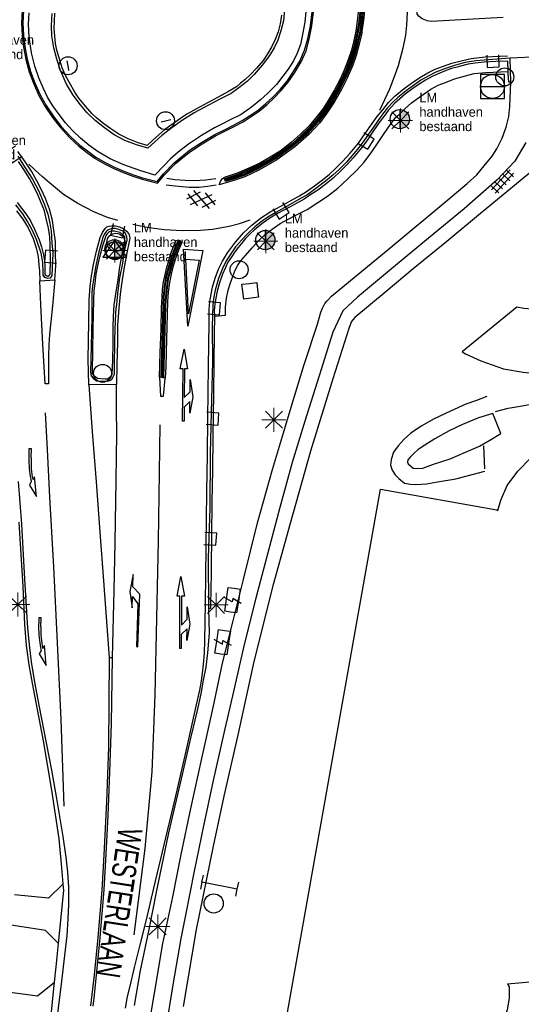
# Model space of a CAD drawing. Header units: metres. Extents: x 119757 to 244046, y 404148 to 811635.
# Tile 43 of 60: x 122487 to 122539, y 404469 to 404572. Entities that reach past the tile are written whole.
import ezdxf
from ezdxf.enums import TextEntityAlignment as Align

# ---------------------------------------------------------------- set-up
doc = ezdxf.new("R2010")
doc.units = ezdxf.units.M
doc.layers.get('0').update_dxf_attribs({"linetype": 'CONTINUOUS'})
doc.layers.add('# Ov Bestaande Symboliek', color=3, linetype='CONTINUOUS', lineweight=25)
doc.layers.add('# Ov Nieuwe Symboliek', color=1, linetype='CONTINUOUS', lineweight=30)
for name, color, linetype in [('4406', 7, 'CONTINUOUS'), ('4411', 7, 'CONTINUOUS'), ('4503', 1, 'CONTINUOUS'), ('B-AF-MUUR-GD', 232, 'CONTINUOUS'), ('B-AF-SCHRIK-GD', 153, 'Hekwerk'), ('B-BB-BORD-GD', 8, 'CONTINUOUS'), ('B-BW-INFO-GD', 8, 'CONTINUOUS'), ('B-BW-WEGW-GD', 8, 'CONTINUOUS'), ('B-GB-BOUW-GD', 242, 'CONTINUOUS'), ('B-KL-ELEC-GD', 8, 'CONTINUOUS'), ('B-KL-OVER-GD', 8, 'CONTINUOUS'), ('B-MK-BLOKLG-GD', 121, 'CONTINUOUS'), ('B-MK-DRIEH-GD', 121, 'CONTINUOUS'), ('B-MK-PIJL-GD', 121, 'CONTINUOUS'), ('B-MK-STRP-GD', 121, 'CONTINUOUS'), ('B-MK-VLAK-GD', 121, 'CONTINUOUS'), ('B-OV-PAAL-GD', 63, 'CONTINUOUS'), ('B-VH-BNDH-GD', 13, 'CONTINUOUS'), ('B-VH-FPAD-GD', 13, 'CONTINUOUS'), ('B-VH-HFDR-GD', 13, 'CONTINUOUS'), ('B-VH-OVRG-GD', 13, 'CONTINUOUS'), ('B-VH-WEGN-GD', 13, 'CONTINUOUS'), ('B-WT-KOLK-GD', 213, 'CONTINUOUS'), ('L-AR-SYMB-GD', 8, 'CONTINUOUS'), ('RBO-XX-VRI-PROV', 20, 'CONTINUOUS')]:
    doc.layers.add(name, color=color, linetype=linetype)
doc.styles.add('Lighting Proforma', font='txt', dxfattribs={"height": 1.25})
doc.linetypes.add('Hekwerk', pattern='A,4,-1,[1,dgnlstyle.shx,S=0.004,R=0,X=0,Y=0],-1', length=6)

# ---------------------------------------------------------------- blocks, each defined once
blk = doc.blocks.new('3602')
at = {"flags": 128}
blk.add_lwpolyline([(-0.31, 0.001), (-0.31, 0.311), (0, 0.311), (0.31, 0.311), (0.31, 0.001), (0.31, -0.309), (0, -0.309), (-0.31, -0.309)], close=True, dxfattribs=at)
blk = doc.blocks.new('2701')
at = {"lineweight": 0}
for q in [(0.001, 0.497), (-0.353, 0.351), (0.355, 0.351), (-0.499, -0.003), (-0.352, -0.356), (0.501, -0.003), (0.001, -0.503), (0.355, -0.356)]:
    blk.add_line((0.001, -0.003), q, dxfattribs=at)
blk = doc.blocks.new('3604')
at = {"flags": 128}
blk.add_lwpolyline([(-0.25, 0.25), (-0.25, -0.25), (0.25, -0.25), (0.25, 0.25)], dxfattribs=at)
blk = doc.blocks.new('2401')
blk.add_circle((0.001, -0.001), 0.375)
blk = doc.blocks.new('3402', base_point=(119758.533414, 404407.573336))
blk.add_polyline3d([(119758.033414, 404407.573336, 0), (119758.033414, 404407.823336, 0), (119758.533414, 404407.823336, 0), (119759.033414, 404407.823336, 0), (119759.033414, 404407.573336, 0), (119759.033414, 404407.323336, 0), (119758.533414, 404407.323336, 0), (119758.033414, 404407.323336, 0)], close=True)
blk.add_polyline3d([(119758.458414, 404407.198336, 0), (119758.608414, 404407.573336, 0), (119758.458414, 404407.573336, 0), (119758.608414, 404407.948336, 0)])
blk = doc.blocks.new('1222')
at = {"flags": 128}
blk.add_lwpolyline([(2.45, -0.08), (3.05, -0.67), (4.35, -0.67), (2.55, -0.97), (0.85, -0.67), (2.05, -0.67), (1.45, -0.08), (0, -0.08), (0, 0), (0, 0.08), (5.45, 0.08), (5.45, 0.38), (7.5, 0), (5.45, -0.38), (5.45, -0.08)], close=True, dxfattribs=at)
blk = doc.blocks.new('1221')
at = {"flags": 128}
blk.add_lwpolyline([(0, 0), (0, -0.07), (5.45, -0.07), (6.2, 0.68), (7.5, 0.68), (5.7, 0.98), (4, 0.68), (5.2, 0.68), (4.45, 0.08), (0, 0.08)], close=True, dxfattribs=at)
blk = doc.blocks.new('1237')
at = {"flags": 128}
blk.add_lwpolyline([(7.98, 1.01), (7.97, -0.99), (0, 0)], close=True, dxfattribs=at)
blk.add_lwpolyline([(6.96, 0.71), (6.96, -0.71), (1.31, 0.01), (6.95, 0.71)], dxfattribs=at)
blk = doc.blocks.new('3701')
blk.add_circle((0, 0), 0.4)
blk = doc.blocks.new('2303')
for p, q in [((0.751, -0.001), (0.751, 0.299)), ((-0.749, -0.001), (0.751, -0.001)), ((0.751, -0.001), (0.751, -0.301))]:
    blk.add_line(p, q)
at = {"flags": 128}
blk.add_lwpolyline([(-0.749, 0.299), (-0.749, -0.001), (-0.749, -0.301)], dxfattribs=at)
blk = doc.blocks.new('2301')
at = {"flags": 128}
blk.add_lwpolyline([(-0.502, -0.271), (0.498, -0.271), (-0.002, 0.429), (-0.502, -0.271)], dxfattribs=at)
blk = doc.blocks.new('1227', base_point=(119758.533414, 404407.573336))
for points in [[(119759.495729, 404407.561367, 0), (119758.554763, 404407.717823, 0), (119758.516174, 404407.456657, 0), (119759.731195, 404407.276403, 0)], [(119763.533414, 404407.573336, 0), (119761.470975, 404407.659012, 0), (119761.746093, 404407.434731, 0)], [(119761.935907, 404407.247811, 0), (119762.26348, 404407.009415, 0), (119763.533414, 404407.573336, 0)]]:
    blk.add_polyline3d(points)
for centre, radius, start, end in [((119761.099999, 404416.011553), 8.601124, 259.250315, 274.307964), ((119761.000689, 404420.150004), 12.936043, 264.36815, 274.145845)]:
    blk.add_arc(centre, radius, start, end)
blk = doc.blocks.new('OV2-4406', base_point=(119758.78532, 404407.573336))
at = {"layer": '4406'}
for points in [[(119758.78532, 404407.69279, 0), (119758.904774, 404407.69279, 0)], [(119758.81532, 404407.423336, 0), (119758.815183, 404407.722654, 0)], [(119758.87491, 404407.722654, 0), (119758.87532, 404407.423336, 0)], [(119758.78532, 404407.633063, 0), (119758.904774, 404407.633063, 0)], [(119758.78532, 404407.573336, 0), (119758.904774, 404407.573336, 0)], [(119758.78532, 404407.513609, 0), (119758.904774, 404407.513609, 0)], [(119758.78532, 404407.453882, 0), (119758.904774, 404407.453882, 0)]]:
    blk.add_polyline3d(points, dxfattribs=at)
blk = doc.blocks.new('3403', base_point=(120144.205475, 404530.976))
blk.add_polyline3d([(120143.705475, 404530.476239, 0), (120144.705475, 404530.476, 0), (120144.705475, 404531.476, 0), (120143.705475, 404531.476, 0)], close=True)
blk.add_polyline3d([(120143.705475, 404530.976, 0), (120144.705475, 404530.976, 0)])
blk.add_circle((120144.205475, 404530.976), 0.5)
blk = doc.blocks.new('GV6', base_point=(119758.78532, 404407.573336))
at = {"layer": '4411'}
for points in [[(119758.78532, 404407.542086, 0), (119758.94157, 404407.667086, 0)], [(119758.78532, 404407.604586, 0), (119758.94157, 404407.479586, 0)], [(119758.84782, 404407.479586, 0), (119759.09782, 404407.667086, 0)], [(119758.84782, 404407.667086, 0), (119759.09782, 404407.479586, 0)], [(119759.00407, 404407.667086, 0), (119759.16032, 404407.542086, 0)], [(119759.00407, 404407.479586, 0), (119759.16032, 404407.604586, 0)]]:
    blk.add_polyline3d(points, dxfattribs=at)
blk = doc.blocks.new('Mast 6.0 mtr.')
at = {"layer": '# Ov Nieuwe Symboliek'}
blk.add_hatch(color=1, dxfattribs=at).paths.add_polyline_path([(1, 0, 0.414214), (0, 1), (0, -1, 0.414214)])
at = {"layer": '# Ov Nieuwe Symboliek', "color": 1}
blk.add_line((0, 1), (0, -1), dxfattribs=at)
blk.add_circle((0, 0), 1, dxfattribs=at)
at = {"layer": '# Ov Bestaande Symboliek', "color": 5, "style": 'Lighting Proforma'}
for p in [(2.02, 2.25), (2.02, 0.75), (2.02, -0.75), (2.02, -2.25)]:
    blk.add_attdef('TEXT', text='', height=1, dxfattribs=at).set_placement(p, align=Align.MIDDLE_LEFT)

msp = doc.modelspace()

# ---------------------------------------------------------------- linework, layer by layer
at = {"layer": 'B-AF-MUUR-GD'}
msp.add_lwpolyline([(122535.42, 404532.61), (122534.33, 404532.2), (122533.22, 404531.8), (122531.62, 404531.08), (122529.95, 404530.29), (122528.58, 404529.52), (122527.51, 404528.79), (122526.81, 404528.17), (122526.18, 404527.49), (122525.71, 404526.82), (122525.46, 404526.06), (122525.38, 404525.47), (122525.55, 404524.93), (122525.87, 404524.46), (122526.24, 404524.07), (122526.84, 404523.6), (122527.47, 404523.49), (122528.04, 404523.47), (122529.15, 404523.54), (122530.28, 404523.75), (122532.2, 404524.03), (122535.22, 404524.85)], dxfattribs=at)
at = {"layer": 'B-AF-SCHRIK-GD'}
for points in [[(122491.91, 404566.53), (122491.83, 404567.01), (122491.75, 404567.53)], [(122501.52, 404561.19), (122501.97, 404561.29), (122502.52, 404561.42)]]:
    msp.add_lwpolyline(points, dxfattribs=at)
at = {"layer": 'B-GB-BOUW-GD'}
for points in [[(122536.3, 404531.05), (122537.63, 404531.38), (122539.09, 404531.64), (122540.96, 404531.97), (122542.44, 404532.09), (122543.84, 404532.19), (122545.09, 404532.07), (122545.13, 404532.05)], [(122535.06, 404527.47), (122535.16, 404525.08)], [(122544.18, 404472.06), (122537.57, 404471.47), (122537.73, 404471.2), (122537.73, 404470.04), (122537.53, 404468.8), (122537.08, 404467.37), (122536.5, 404466.19), (122535.69, 404464.95), (122534.64, 404463.76), (122533.51, 404462.8), (122532.26, 404462.17), (122531.14, 404461.73), (122529.63, 404461.35), (122528.54, 404461.28), (122527.18, 404461.45), (122513.82, 404463.86), (122524.35, 404522.98), (122536.47, 404520.81), (122536.57, 404520.74), (122536.86, 404521.84), (122537.53, 404523.35), (122538.65, 404524.84), (122540.01, 404526.24)]]:
    msp.add_lwpolyline(points, dxfattribs=at)
msp.add_lwpolyline([(122536.03, 404530.85), (122534.54, 404530.39), (122532.89, 404529.7), (122531.5, 404529.03), (122529.99, 404528.22), (122528.96, 404527.56), (122528.26, 404527.1), (122527.8, 404526.67), (122527.44, 404526.3), (122527.19, 404526.01), (122527.15, 404525.78), (122527.24, 404525.6), (122527.49, 404525.36), (122527.74, 404525.15), (122528.11, 404525.11), (122528.77, 404525.16), (122529.86, 404525.56), (122531.59, 404526.12), (122533.21, 404526.83), (122534.65, 404527.43), (122535.72, 404528.07), (122536.88, 404528.75)], close=True, dxfattribs=at)
at = {"layer": 'B-MK-BLOKLG-GD'}
for points in [[(122539.47, 404559.03), (122538.33, 404557.1), (122536.5, 404555.16), (122533.07, 404552.13), (122529.36, 404549.08), (122525.7, 404546.06), (122521.95, 404542.95), (122520.42, 404541.53), (122519.39, 404539.3), (122517.95, 404534.75), (122516.48, 404530.06), (122515.15, 404525.73), (122513.86, 404521.08), (122512.62, 404516.36), (122511.38, 404511.63), (122510.17, 404506.83), (122509.14, 404502.38), (122508.05, 404497.58), (122506.95, 404492.67), (122505.93, 404487.96), (122504.96, 404483.22), (122504.05, 404478.67), (122503.57, 404476.22), (122502.74, 404471.42), (122501.99, 404466.89)], [(122491.41, 404489.99), (122491.1, 404499.02), (122490.73, 404506.99), (122490.35, 404514.9), (122489.93, 404522.13), (122489.68, 404527.1), (122489.48, 404530.92)], [(122498.71, 404476.63), (122499.85, 404485.59), (122500.57, 404493.57), (122500.91, 404501.56), (122501.08, 404509.59), (122501.23, 404517.59), (122501.34, 404524.66), (122501.42, 404529.66)]]:
    msp.add_lwpolyline(points, dxfattribs=at)
at = {"layer": 'B-MK-DRIEH-GD'}
msp.add_lwpolyline([(122498.56, 404550.52), (122500.02, 404550.22), (122501.82, 404549.97), (122503.69, 404549.87), (122505.63, 404549.92), (122506.88, 404550.02), (122508.59, 404550.31), (122509.66, 404550.61), (122510.79, 404550.99)], dxfattribs=at)
at = {"layer": 'B-MK-STRP-GD'}
for points in [[(122537.12, 404572.02), (122529.62, 404571.63), (122529.21, 404571.69), (122528.7, 404571.88), (122528.36, 404572.15), (122528.15, 404572.39), (122528.1, 404573.78), (122528.17, 404574.18), (122528.39, 404574.57), (122528.57, 404574.79), (122528.74, 404574.93), (122529.05, 404575.05), (122532.3, 404575.28), (122537, 404575.52)], [(122522.01, 404574.52), (122522.04, 404573.65), (122522.03, 404572.58), (122521.93, 404571.64), (122521.79, 404570.61), (122521.58, 404569.65), (122521.32, 404568.64), (122520.98, 404567.63), (122520.56, 404566.54), (122520.15, 404565.63), (122519.56, 404564.52), (122519.01, 404563.57), (122518.4, 404562.61), (122517.77, 404561.78), (122516.93, 404560.76), (122516.03, 404559.9), (122515.09, 404559.05), (122514, 404558.21), (122512.85, 404557.51), (122511.85, 404556.93), (122510.66, 404556.37), (122509.43, 404555.85), (122508.08, 404555.39)], [(122522.67, 404574.56), (122522.71, 404573.29), (122522.63, 404571.98), (122522.42, 404570.57), (122522.39, 404570.39), (122522.17, 404569.41), (122521.82, 404568.09), (122521.46, 404567.08), (122520.87, 404565.72), (122520.29, 404564.55), (122519.6, 404563.34), (122518.78, 404562.09), (122518.02, 404561.07), (122516.88, 404559.85), (122515.43, 404558.58), (122513.57, 404557.24), (122511.67, 404556.16), (122510.22, 404555.47), (122509.18, 404555.1), (122508.26, 404554.83)], [(122487.04, 404572.83), (122486.98, 404571.43), (122487.04, 404570.15), (122487.18, 404568.98), (122487.42, 404567.66), (122487.78, 404566.38), (122488.24, 404565.2), (122488.79, 404563.92), (122489.43, 404562.8), (122490.21, 404561.63), (122491, 404560.61), (122491.99, 404559.55), (122492.97, 404558.64), (122493.75, 404558.04), (122494.64, 404557.38), (122495.7, 404556.76), (122496.6, 404556.31), (122497.58, 404555.9), (122498.59, 404555.52), (122499.54, 404555.23), (122501.15, 404554.81), (122501.87, 404555.66), (122502.98, 404556.8), (122503.95, 404557.61), (122504.56, 404558.11), (122505.8, 404558.89), (122507.19, 404559.72), (122508.23, 404560.24), (122509.11, 404560.69), (122510.04, 404561.18), (122510.78, 404561.67), (122511.74, 404562.32), (122512.53, 404562.96), (122513.23, 404563.63), (122514.02, 404564.43), (122514.75, 404565.31), (122515.44, 404566.32), (122516.08, 404567.43), (122516.6, 404568.57), (122516.94, 404569.77), (122517.21, 404571.15), (122517.39, 404572.62)], [(122527.16, 404573.28), (122527.06, 404571.22), (122526.94, 404570.21), (122526.66, 404568.83), (122526.2, 404567.02), (122525.88, 404566.13), (122525.27, 404564.59), (122524.25, 404562.37)], [(122497.81, 404469), (122498.03, 404470.21), (122498.28, 404471.29), (122498.76, 404473.21), (122499.3, 404475.43), (122499.95, 404478.04), (122500.77, 404481.48), (122501.84, 404485.99), (122503, 404490.89), (122504.12, 404495.71), (122505.18, 404500.39), (122505.54, 404502.07), (122505.71, 404503.05), (122505.83, 404503.84), (122505.93, 404504.73), (122506.03, 404505.9), (122506.07, 404507.24), (122506.13, 404511.07), (122506.22, 404516.9), (122506.28, 404522.73), (122506.34, 404526.59), (122506.38, 404530.32), (122506.45, 404535.73), (122506.5, 404540.28), (122506.53, 404541.67), (122506.6, 404542.49), (122506.71, 404543.25), (122506.87, 404543.99), (122507.13, 404544.93), (122507.49, 404545.87), (122507.9, 404546.68), (122508.43, 404547.55), (122509.25, 404548.65), (122510.09, 404549.62), (122510.95, 404550.42), (122511.87, 404551.16), (122512.95, 404551.85), (122513.97, 404552.4), (122514.84, 404552.9), (122515.91, 404553.48), (122516.64, 404553.94), (122517.48, 404554.53), (122518.32, 404555.16), (122519.03, 404555.75), (122519.64, 404556.3), (122520.4, 404557.05), (122521.19, 404557.91), (122522.06, 404558.97), (122522.76, 404559.95), (122523.49, 404561.01), (122524, 404561.72), (122524.59, 404562.44), (122525.18, 404563.19), (122525.86, 404563.88), (122526.82, 404564.64), (122527.8, 404565.36), (122528.6, 404565.89), (122529.26, 404566.26), (122530.05, 404566.65), (122530.8, 404566.94), (122531.78, 404567.29), (122532.75, 404567.53), (122533.78, 404567.76), (122535.25, 404567.93), (122537.56, 404568.06)], [(122490.46, 404544.73), (122490.55, 404546.21), (122490.53, 404547.63), (122490.51, 404548.74), (122490.36, 404549.92), (122490.2, 404550.9), (122489.9, 404552.09), (122489.49, 404553.19), (122489.07, 404554.12), (122488.57, 404555.05), (122488.01, 404556.05), (122487.39, 404556.99), (122486.62, 404558.08)], [(122497.02, 404550.91), (122495.95, 404551.24), (122494.51, 404551.82), (122492.86, 404552.69), (122491.34, 404553.62), (122489.89, 404554.83), (122489.18, 404555.46), (122488.38, 404556.2), (122487.74, 404556.76)], [(122507.2, 404555.24), (122506.16, 404555.11), (122505, 404555.05), (122504.01, 404555.07), (122502.96, 404555.15), (122502.12, 404555.29)], [(122502.04, 404554.63), (122502.98, 404554.52), (122504.42, 404554.39), (122505.48, 404554.4), (122506.34, 404554.48), (122507.26, 404554.61)], [(122486.48, 404551.91), (122487.13, 404551.07), (122487.67, 404550.14), (122488.19, 404549.03), (122488.51, 404548.08), (122488.71, 404547.16), (122488.8, 404546.28), (122488.87, 404545.67), (122488.9, 404544.63)], [(122493.98, 404533.81), (122493.92, 404536.49), (122493.99, 404540.33), (122494.03, 404542.68), (122494.14, 404544.04), (122494.24, 404544.96), (122494.48, 404546.34), (122494.79, 404547.71), (122495.18, 404549.15), (122495.43, 404549.67), (122495.7, 404550.08), (122495.85, 404550.24), (122496.12, 404550.33), (122496.4, 404550.37), (122496.78, 404550.36), (122497.2, 404550.26), (122497.57, 404550.09), (122497.91, 404549.8), (122498.14, 404549.53), (122498.21, 404549.28), (122498.25, 404549.07), (122498.18, 404548.74), (122497.94, 404547.55), (122497.63, 404545.87), (122497.38, 404544.28), (122497.27, 404543.27), (122497.11, 404541.79), (122496.99, 404540.04), (122496.97, 404538.24), (122496.92, 404535.98), (122496.88, 404533.85)], [(122501.36, 404534.61), (122501.41, 404537.18), (122501.51, 404539.61), (122501.55, 404541.87), (122501.61, 404542.96), (122501.66, 404543.75), (122501.78, 404544.52), (122501.91, 404545.14), (122502.08, 404545.93), (122502.31, 404546.75), (122502.51, 404547.39), (122502.74, 404548.03), (122503.12, 404548.9)], [(122503.71, 404548.71), (122503.31, 404547.84), (122503, 404546.98), (122502.72, 404546.07), (122502.55, 404545.35), (122502.38, 404544.48), (122502.24, 404543.45), (122502.17, 404542.49), (122502.13, 404541.19), (122502.11, 404539.86), (122502.05, 404537.27), (122502.01, 404535.71), (122501.95, 404534.53)], [(122491.91, 404481.56), (122491.82, 404483.13), (122491.64, 404484.71), (122491.33, 404486.83), (122490.68, 404490.78), (122490.15, 404493.75), (122489.32, 404497.99), (122488.86, 404500.32), (122488.38, 404502.89), (122488.03, 404505.01), (122487.84, 404506.45), (122487.64, 404508.5), (122487.55, 404510.21), (122487.34, 404513.6), (122487.01, 404519.33), (122486.68, 404523.77)], [(122496.11, 404505.47), (122496.04, 404496.15), (122495.83, 404490.44), (122495.57, 404484.94), (122495.35, 404481.25)], [(122495.58, 404481.32), (122495.8, 404484.99), (122496.01, 404489.04), (122496.18, 404493.55), (122496.35, 404498.56), (122496.47, 404505.46)], [(122481.86, 404408.36), (122483.37, 404418.16), (122485.68, 404433.19), (122487.5, 404445.21), (122489.27, 404457.23), (122490.31, 404464.78), (122491.18, 404471.8), (122491.74, 404476.54), (122491.85, 404478.28), (122491.92, 404479.72), (122491.91, 404481.56)], [(122495.35, 404481.25), (122494.93, 404476.32)], [(122495.18, 404476.29), (122495.58, 404481.32)], [(122494.93, 404476.32), (122494.55, 404472.46), (122494.16, 404469.23)], [(122494.45, 404469.2), (122494.58, 404470.34), (122495.18, 404476.29)]]:
    msp.add_lwpolyline(points, dxfattribs=at)
at = {"layer": 'B-MK-VLAK-GD'}
msp.add_lwpolyline([(122508.26, 404554.83), (122507.56, 404554.61), (122507.71, 404554.96), (122507.9, 404555.29), (122508.08, 404555.39)], dxfattribs=at)
for points in [[(122490.46, 404544.73), (122490.21, 404542.05), (122490.03, 404540.39), (122489.89, 404539.11), (122489.82, 404537.99), (122489.79, 404536.86), (122489.78, 404535.49), (122489.78, 404533.93), (122489.45, 404533.92), (122489.2, 404538.04), (122489, 404542.13), (122488.9, 404544.63)], [(122496.88, 404533.85), (122493.98, 404533.81), (122494.33, 404528.95), (122494.74, 404523.73), (122495.13, 404518.49), (122495.52, 404513.43), (122495.8, 404509.64), (122496.11, 404505.47), (122496.47, 404505.46), (122496.63, 404512.46), (122496.72, 404517.44), (122496.84, 404523.92), (122496.91, 404528.76), (122496.89, 404531.25)], [(122501.95, 404534.53), (122501.36, 404534.61), (122501.45, 404532.64), (122501.78, 404532.64)]]:
    msp.add_lwpolyline(points, close=True, dxfattribs=at)
at = {"layer": 'B-VH-BNDH-GD'}
for points in [[(122522.27, 404574.5), (122522.29, 404573.65), (122522.28, 404572.57), (122522.18, 404571.61), (122522.03, 404570.56), (122521.82, 404569.59), (122521.56, 404568.57), (122521.21, 404567.55), (122520.79, 404566.44), (122520.37, 404565.52), (122519.77, 404564.4), (122519.22, 404563.44), (122518.61, 404562.46), (122517.96, 404561.62), (122517.12, 404560.59), (122516.2, 404559.71), (122515.25, 404558.86), (122514.14, 404558), (122512.98, 404557.29), (122511.97, 404556.71), (122510.77, 404556.14), (122509.52, 404555.61), (122508.18, 404555.17)], [(122522.42, 404574.51), (122522.46, 404573.29), (122522.38, 404572.01), (122522.18, 404570.61), (122522.15, 404570.44), (122521.93, 404569.47), (122521.58, 404568.17), (122521.23, 404567.18), (122520.64, 404565.83), (122520.07, 404564.67), (122519.39, 404563.47), (122518.57, 404562.23), (122517.83, 404561.23), (122516.71, 404560.03), (122515.27, 404558.77), (122513.44, 404557.45), (122511.56, 404556.38), (122510.12, 404555.71), (122509.11, 404555.34), (122508.21, 404555.08)], [(122516.58, 404572.66), (122516.48, 404571.55), (122516.23, 404570.25), (122516.02, 404569.24), (122515.67, 404568.32), (122515.28, 404567.52), (122514.73, 404566.66), (122514.18, 404565.92), (122513.51, 404565.06), (122512.62, 404564.17), (122511.87, 404563.46), (122510.91, 404562.7), (122509.84, 404561.95), (122508.56, 404561.32), (122507.82, 404560.92), (122507.06, 404560.54), (122505.72, 404559.74), (122504.35, 404558.84), (122503.28, 404558.03), (122502.45, 404557.28), (122501.82, 404556.62), (122500.86, 404555.62), (122499.3, 404556.12), (122497.63, 404556.69), (122496.21, 404557.33), (122494.95, 404558.06), (122494.01, 404558.74), (122493.12, 404559.48), (122492.29, 404560.29), (122491.56, 404561.09), (122490.89, 404561.94), (122490.26, 404562.83), (122489.7, 404563.75), (122489.23, 404564.71), (122488.78, 404565.77), (122488.36, 404566.98), (122488.02, 404568.34), (122487.8, 404569.97), (122487.73, 404571.34), (122487.8, 404572.5)], [(122514.06, 404572.26), (122513.9, 404571.37), (122513.7, 404570.55), (122513.38, 404569.74), (122513.04, 404569.01), (122512.58, 404568.24), (122512.12, 404567.55), (122511.45, 404566.77), (122510.87, 404566.15), (122510.23, 404565.54), (122509.79, 404565.19), (122509.37, 404564.83), (122508.52, 404564.32), (122507.47, 404563.75), (122506.33, 404563.14), (122505.2, 404562.52), (122504.2, 404561.96), (122503.52, 404561.51), (122502.58, 404560.87), (122501.9, 404560.37), (122501.29, 404559.84), (122500.7, 404559.32), (122500.07, 404558.72), (122499.14, 404559), (122498.07, 404559.41), (122497.1, 404559.91), (122496.27, 404560.44), (122495.55, 404560.96), (122494.78, 404561.58), (122494.34, 404562.02), (122493.65, 404562.8), (122492.97, 404563.63), (122492.54, 404564.28), (122491.94, 404565.29), (122491.54, 404566.06), (122491.23, 404566.8), (122490.89, 404567.82), (122490.67, 404568.65), (122490.54, 404569.34), (122490.45, 404570.08), (122490.4, 404570.87), (122490.41, 404571.64), (122490.46, 404572.48)], [(122537.92, 404565.32), (122537.72, 404565.3), (122537.65, 404566.22), (122537.64, 404566.42), (122537.6, 404567.5), (122536.34, 404567.47), (122535.13, 404567.39), (122534.2, 404567.29), (122533.47, 404567.17), (122532.52, 404566.93), (122532.45, 404566.9), (122531.74, 404566.71), (122531, 404566.44), (122530.36, 404566.17), (122529.74, 404565.89), (122529.03, 404565.5), (122528.38, 404565.11), (122527.7, 404564.65), (122526.93, 404564.07), (122526.35, 404563.57), (122525.85, 404563.11), (122525.47, 404562.72), (122525.14, 404562.36), (122524.79, 404561.88), (122524.22, 404561.11), (122523.6, 404560.21), (122523.06, 404559.42), (122522.53, 404558.68), (122522.04, 404558.05), (122521.49, 404557.43), (122520.92, 404556.78), (122520.14, 404556.01), (122519.41, 404555.33), (122518.68, 404554.74), (122517.81, 404554.07), (122516.99, 404553.54), (122516.41, 404553.13), (122515.71, 404552.74), (122514.95, 404552.33), (122514.3, 404551.98), (122513.62, 404551.63), (122512.84, 404551.17), (122512.5, 404550.93), (122512.12, 404550.66), (122511.79, 404550.41), (122511.25, 404549.96), (122510.78, 404549.52), (122510.31, 404549.04), (122509.88, 404548.54), (122509.52, 404548.11), (122509.19, 404547.67), (122508.86, 404547.17), (122508.47, 404546.59), (122508.2, 404546.04), (122507.89, 404545.35), (122507.59, 404544.44), (122507.34, 404543.56), (122507.17, 404542.65), (122507.12, 404542.22), (122507.05, 404541.52), (122507.06, 404541.02), (122507.06, 404540.98), (122507.05, 404539.07), (122507.01, 404536.26), (122506.96, 404532.93), (122506.89, 404528.4), (122506.85, 404524.99), (122506.81, 404521.61), (122506.76, 404518.14), (122506.71, 404514.8), (122506.69, 404512.1), (122506.65, 404511.46), (122506.64, 404510.57), (122506.45, 404510.57)], [(122486.52, 404552.79), (122487, 404552.19), (122487.45, 404551.6), (122487.92, 404550.89), (122488.35, 404550.02), (122488.84, 404548.9), (122489.08, 404548.18), (122489.28, 404547.34), (122489.38, 404546.77), (122489.41, 404546.12), (122489.41, 404545.29), (122489.54, 404545.19), (122489.69, 404545.12), (122489.81, 404545.14), (122489.86, 404545.2), (122489.96, 404545.32), (122490.02, 404546.75), (122489.98, 404548.38), (122489.92, 404549.23), (122489.8, 404550.12), (122489.57, 404551.13), (122489.37, 404551.93), (122489.04, 404552.76), (122488.72, 404553.53), (122488.29, 404554.38), (122487.83, 404555.27), (122487.22, 404556.23), (122486.67, 404557.05)], [(122508.21, 404555.08), (122508.18, 404555.17)], [(122501.59, 404534.72), (122501.73, 404539.53), (122501.8, 404542.07), (122501.84, 404542.99), (122501.91, 404543.64), (122501.98, 404544.28), (122502.08, 404544.91), (122502.23, 404545.52), (122502.48, 404546.48), (122502.67, 404547.12), (122502.87, 404547.65), (122503.05, 404548.11), (122503.35, 404548.78)], [(122501.59, 404534.72), (122501.74, 404534.71), (122501.88, 404539.52), (122501.95, 404542.07), (122501.99, 404542.98), (122502.06, 404543.62), (122502.13, 404544.26), (122502.22, 404544.88), (122502.38, 404545.49), (122502.62, 404546.44), (122502.81, 404547.08), (122503.01, 404547.6), (122503.18, 404548.05), (122503.49, 404548.72)], [(122503.49, 404548.72), (122503.35, 404548.78)]]:
    msp.add_lwpolyline(points, dxfattribs=at)
msp.add_lwpolyline([(122496.4, 404534.9), (122496.25, 404534.69), (122496.07, 404534.5), (122495.9, 404534.42), (122495.68, 404534.41), (122494.89, 404534.48), (122494.66, 404534.65), (122494.49, 404534.85), (122494.39, 404535), (122494.37, 404535.18), (122494.46, 404539.63), (122494.51, 404542.65), (122494.55, 404543.61), (122494.65, 404544.38), (122494.77, 404545.32), (122494.93, 404546.21), (122495.14, 404547.13), (122495.45, 404548.33), (122495.79, 404549.35), (122495.97, 404549.59), (122496.13, 404549.76), (122496.37, 404549.84), (122496.66, 404549.83), (122497.23, 404549.71), (122497.54, 404549.44), (122497.71, 404549.2), (122497.71, 404549), (122497.72, 404548.81), (122497.5, 404547.73), (122497.18, 404546.08), (122497, 404544.74), (122496.81, 404543.5), (122496.61, 404542.14), (122496.51, 404540.92), (122496.5, 404539.8), (122496.48, 404538.15), (122496.44, 404536.4)], close=True, dxfattribs=at)
at = {"layer": 'B-VH-FPAD-GD'}
for points in [[(122499.62, 404463.31), (122500.8, 404470.35), (122501.71, 404475.7), (122502.75, 404480.57), (122503.59, 404484.97), (122504.61, 404489.76), (122505.74, 404494.94), (122506.94, 404500.27), (122507.92, 404504.88), (122509, 404509.26), (122510.09, 404513.56), (122511.56, 404519.47), (122513.11, 404525.02), (122514.25, 404528.82), (122515.16, 404531.83), (122516.41, 404535.93), (122517.78, 404540.14), (122518.15, 404541.37), (122518.32, 404541.8), (122518.57, 404542.27), (122518.79, 404542.56), (122519.26, 404543.05), (122525.37, 404548.07), (122531.34, 404553.08), (122533.38, 404554.76), (122534.36, 404555.68), (122535.14, 404556.61), (122535.96, 404557.62), (122536.45, 404558.36), (122537.02, 404559.49), (122537.43, 404560.61), (122537.71, 404561.74), (122537.82, 404562.76), (122537.92, 404565.32), (122537.84, 404567.8)], [(122542.5, 404558.03), (122538.29, 404554.54), (122534.76, 404551.63), (122531.26, 404548.72), (122527.75, 404545.89), (122524.94, 404543.52), (122521.66, 404540.83), (122521.47, 404540.57), (122521.34, 404540.4), (122521.09, 404539.79), (122519.38, 404534.46), (122517.05, 404526.91), (122514.94, 404519.41), (122513.16, 404512.9), (122511.18, 404505.03), (122509.53, 404497.54), (122508.03, 404491.03), (122506.94, 404485.82), (122505.15, 404477.17), (122503.82, 404469.15)]]:
    msp.add_lwpolyline(points, dxfattribs=at)
at = {"layer": 'B-VH-HFDR-GD'}
for points in [[(122522.52, 404574.55), (122522.16, 404574.53), (122522.19, 404573.65), (122522.18, 404572.57), (122522.08, 404571.62), (122521.93, 404570.58), (122521.72, 404569.61), (122521.46, 404568.6), (122521.12, 404567.58), (122520.69, 404566.48), (122520.28, 404565.57), (122519.69, 404564.45), (122519.13, 404563.49), (122518.52, 404562.52), (122517.89, 404561.68), (122517.04, 404560.66), (122516.13, 404559.79), (122515.19, 404558.94), (122514.08, 404558.08), (122512.93, 404557.38), (122511.92, 404556.8), (122510.73, 404556.24), (122509.48, 404555.71), (122508.13, 404555.25)], [(122522.52, 404574.55), (122522.56, 404573.29), (122522.48, 404572), (122522.27, 404570.59), (122522.25, 404570.42), (122522.03, 404569.45), (122521.68, 404568.14), (122521.32, 404567.14), (122520.73, 404565.79), (122520.15, 404564.62), (122519.48, 404563.42), (122518.66, 404562.18), (122517.91, 404561.17), (122516.78, 404559.96), (122515.34, 404558.7), (122513.49, 404557.37), (122511.6, 404556.29), (122510.16, 404555.61), (122509.14, 404555.24), (122508.21, 404554.98), (122508.13, 404555.25)], [(122487.19, 404572.81), (122487.13, 404571.43), (122487.19, 404570.16), (122487.33, 404569.01), (122487.57, 404567.69), (122487.93, 404566.42), (122488.37, 404565.25), (122488.92, 404563.98), (122489.56, 404562.87), (122490.34, 404561.71), (122491.11, 404560.7), (122492.1, 404559.66), (122493.07, 404558.75), (122493.84, 404558.16), (122494.72, 404557.5), (122495.77, 404556.9), (122496.67, 404556.45), (122497.64, 404556.04), (122498.64, 404555.66), (122499.58, 404555.37), (122501.1, 404554.98), (122501.76, 404555.76), (122502.88, 404556.91), (122503.85, 404557.72), (122504.47, 404558.23), (122505.73, 404559.02), (122507.12, 404559.85), (122508.17, 404560.37), (122509.04, 404560.83), (122509.96, 404561.31), (122510.7, 404561.79), (122511.65, 404562.44), (122512.43, 404563.08), (122513.13, 404563.73), (122513.9, 404564.53), (122514.63, 404565.4), (122515.31, 404566.4), (122515.94, 404567.5), (122516.45, 404568.62), (122516.79, 404569.8), (122517.06, 404571.17), (122517.24, 404572.63)], [(122540.87, 404567.95), (122537.84, 404567.8), (122535.58, 404567.64), (122534.27, 404567.53), (122533.16, 404567.34), (122532.17, 404567.07), (122531.12, 404566.74), (122530.12, 404566.36), (122529.31, 404565.93), (122528.56, 404565.51), (122527.77, 404564.97), (122527.03, 404564.42), (122526.15, 404563.71), (122525.63, 404563.21), (122525.08, 404562.63), (122524.57, 404561.97), (122524.07, 404561.29), (122523.61, 404560.62), (122523.01, 404559.74), (122522.54, 404559.1), (122521.95, 404558.33), (122521.39, 404557.66), (122520.76, 404556.96), (122520.08, 404556.27), (122519.37, 404555.62), (122518.64, 404554.99), (122517.77, 404554.34), (122516.79, 404553.63), (122515.78, 404553.06), (122514.63, 404552.4), (122513.44, 404551.76), (122512.63, 404551.26), (122512.07, 404550.89)]]:
    msp.add_lwpolyline(points, dxfattribs=at)
at = {"layer": 'B-VH-OVRG-GD'}
for points in [[(122514.37, 404572.9), (122514.24, 404571.69), (122513.99, 404570.66), (122513.65, 404569.69), (122513.27, 404568.87), (122512.78, 404568.07), (122512.04, 404567.07), (122511.2, 404566.09), (122510.51, 404565.4), (122509.61, 404564.72), (122508.82, 404564.14), (122507.69, 404563.56), (122506.37, 404562.89), (122504.96, 404562.1), (122503.75, 404561.35), (122502.62, 404560.55), (122501.58, 404559.77), (122500.12, 404558.43), (122498.95, 404558.78), (122497.74, 404559.24), (122496.63, 404559.83), (122495.61, 404560.54), (122494.66, 404561.32), (122493.83, 404562.12), (122493.11, 404562.94), (122492.36, 404563.96), (122491.67, 404565.1), (122491.03, 404566.52), (122490.65, 404567.7), (122490.36, 404568.87), (122490.16, 404570.11), (122490.12, 404571.2), (122490.18, 404572.46)], [(122507.06, 404540.98), (122508.22, 404541.06), (122508.2, 404541.91), (122508.32, 404542.83), (122508.5, 404543.66), (122508.74, 404544.43), (122509, 404545.21), (122509.24, 404545.76), (122509.49, 404546.26), (122509.8, 404546.71), (122510.29, 404547.29), (122510.98, 404548.09), (122511.68, 404548.85), (122512.25, 404549.34), (122512.73, 404549.76), (122513.89, 404550.59), (122515.41, 404551.41), (122516.71, 404552.07), (122517.83, 404552.79), (122518.83, 404553.44), (122519.91, 404554.29), (122520.92, 404555.21), (122521.87, 404556.16), (122522.64, 404556.97), (122523.46, 404558.07), (122524.1, 404559.03), (122524.65, 404559.87), (122525.1, 404560.53), (122525.55, 404561.15), (122525.94, 404561.65), (122526.28, 404561.95), (122526.89, 404562.54), (122527.59, 404563.17), (122528.43, 404563.78), (122529.6, 404564.59), (122530.36, 404564.98), (122531.1, 404565.27), (122532.06, 404565.66), (122533.21, 404565.98), (122534.09, 404566.2), (122535.26, 404566.31), (122537.64, 404566.42)], [(122614.78, 404564.02), (122615.21, 404557.51), (122605.04, 404547.05), (122604.46, 404546.92), (122604.06, 404551.76), (122578.2, 404549.5), (122546.38, 404546.82), (122546.88, 404541.96), (122545.02, 404541.74), (122543.42, 404541.65), (122542.02, 404541.57), (122540.52, 404541.67), (122539.28, 404541.77), (122538.52, 404541.91), (122532.84, 404537.25), (122533.19, 404537.05), (122534.01, 404536.67)], [(122534.01, 404536.67), (122534.78, 404536.33), (122537.14, 404535.5), (122539.2, 404535.14), (122541.2, 404534.92), (122543.18, 404534.81), (122545.45, 404535.01), (122547.67, 404535.1), (122548.92, 404535.01), (122549.88, 404534.66), (122550.79, 404534.21), (122551.58, 404533.63), (122552.22, 404532.99), (122552.71, 404532.28), (122553.14, 404531.29), (122553.3, 404530.38), (122553.48, 404528.71)], [(122491.33, 404481.92), (122489.78, 404480.43), (122486.26, 404480.76)], [(122490.84, 404475.7), (122489.49, 404477.08), (122481.42, 404478.31), (122479.3, 404477.85), (122478.35, 404476.83), (122477.57, 404475.18), (122477.44, 404473.68), (122477.86, 404472.68), (122479.18, 404471.6), (122481.5, 404471.02), (122485.8, 404470.65), (122488.64, 404470.28), (122490.43, 404471.69)]]:
    msp.add_lwpolyline(points, dxfattribs=at)
at = {"layer": 'B-VH-WEGN-GD'}
for points in [[(122486.61, 404557.6), (122487.38, 404556.4), (122488.12, 404555.21), (122488.75, 404554.02), (122489.35, 404552.66), (122489.72, 404551.58), (122489.94, 404550.64), (122490.08, 404549.79), (122490.16, 404548.6), (122490.23, 404547.51), (122490.15, 404545.18), (122489.98, 404544.93), (122489.72, 404544.88), (122489.42, 404544.98), (122489.23, 404545.22), (122489.23, 404545.51), (122489.19, 404546.54), (122489.04, 404547.51), (122488.56, 404548.94), (122488.11, 404549.96), (122487.62, 404550.82), (122487.13, 404551.62), (122486.4, 404552.53)], [(122512.07, 404550.89), (122511.26, 404550.24), (122510.47, 404549.48), (122509.88, 404548.88), (122509.27, 404548.16), (122508.7, 404547.34), (122508.29, 404546.71), (122507.89, 404545.91), (122507.49, 404544.88), (122507.15, 404543.66), (122506.97, 404542.76), (122506.89, 404542.12), (122506.84, 404539.93), (122506.85, 404536.21), (122506.75, 404532.33), (122506.62, 404526.71), (122506.58, 404521.01), (122506.42, 404515.82), (122506.45, 404510.57), (122506.52, 404508), (122506.35, 404505.93), (122506.17, 404504.44), (122505.89, 404503.11), (122505.65, 404501.67), (122505.28, 404499.95), (122504.59, 404497.06), (122503.6, 404492.85), (122502.3, 404487.23), (122501.05, 404481.24), (122500.25, 404477.16), (122499.35, 404472.9), (122498.7, 404469.28)], [(122501.51, 404534.66), (122501.65, 404539.53), (122501.72, 404542.07), (122501.76, 404542.99), (122501.83, 404543.65), (122501.91, 404544.29), (122502, 404544.92), (122502.16, 404545.54), (122502.41, 404546.5), (122502.6, 404547.15), (122502.8, 404547.68), (122502.98, 404548.14), (122503.31, 404548.87)], [(122501.51, 404534.66), (122501.81, 404534.65), (122501.95, 404539.52), (122502.02, 404542.06), (122502.06, 404542.97), (122502.13, 404543.62), (122502.2, 404544.25), (122502.3, 404544.86), (122502.45, 404545.47), (122502.69, 404546.42), (122502.88, 404547.05), (122503.08, 404547.57), (122503.25, 404548.02), (122503.59, 404548.75)], [(122503.59, 404548.75), (122503.31, 404548.87)], [(122489.73, 404464.84), (122490.43, 404471.69), (122490.6, 404473.28), (122490.84, 404475.7), (122491.39, 404481.21), (122491.33, 404481.92), (122491.18, 404483.58), (122490.89, 404486.59), (122490.15, 404491.65), (122489.29, 404496.78), (122488.66, 404500.06), (122488.14, 404502.79), (122487.79, 404504.71), (122487.51, 404506.72), (122487.34, 404508.89), (122487.16, 404512.84), (122486.75, 404519.55)]]:
    msp.add_lwpolyline(points, dxfattribs=at)
msp.add_lwpolyline([(122494.23, 404537.85), (122494.17, 404535.14), (122494.24, 404534.77), (122494.44, 404534.5), (122494.66, 404534.33), (122494.81, 404534.25), (122495.95, 404534.19), (122496.17, 404534.29), (122496.37, 404534.42), (122496.54, 404534.64), (122496.67, 404534.93), (122496.65, 404535.55), (122496.71, 404538.53), (122496.76, 404540.46), (122496.84, 404541.86), (122496.86, 404541.91), (122497.05, 404543.6), (122497.22, 404544.96), (122497.53, 404546.48), (122497.67, 404547.55), (122497.98, 404548.92), (122497.95, 404549.2), (122497.81, 404549.55), (122497.53, 404549.82), (122497.12, 404549.99), (122496.74, 404550.09), (122496.37, 404550.08), (122496.03, 404549.95), (122495.82, 404549.79), (122495.61, 404549.52), (122495.45, 404549.14), (122494.99, 404547.52), (122494.71, 404546.2), (122494.52, 404544.98), (122494.39, 404544.08), (122494.29, 404543.43), (122494.29, 404542.82), (122494.29, 404542.03), (122494.29, 404540.88)], close=True, dxfattribs=at)

# ---------------------------------------------------------------- block references
at = {"layer": 'B-BB-BORD-GD', "xscale": 2.5, "yscale": 2.5, "zscale": 2.5}
for p in [(122491.83, 404567.01), (122537.28, 404565.86), (122501.97, 404561.29), (122496.81, 404548.66), (122496.71, 404547.79), (122509.63, 404545.8), (122495.42, 404535.02)]:
    msp.add_blockref('2401', p, dxfattribs=at)
at = {"layer": 'B-BW-INFO-GD', "xscale": 2.5, "yscale": 2.5, "zscale": 2.5, "rotation": 168.837236}
msp.add_blockref('2303', (122507.61, 404481.72), dxfattribs=at)
at = {"layer": 'B-BW-WEGW-GD', "xscale": 2.5, "yscale": 2.5, "zscale": 2.5}
msp.add_blockref('2301', (122496.71, 404547.79), dxfattribs=at)
at = {"layer": 'B-KL-ELEC-GD', "xscale": 2.5, "yscale": 2.5, "zscale": 2.5}
msp.add_blockref('3403', (122536, 404564.86), dxfattribs=at)
for p, rotation in [((122508.94, 404511.42), 81.347218), ((122507.92, 404507.05), 261.629929)]:
    msp.add_blockref('3402', p, dxfattribs=dict(at, rotation=rotation))
at = {"layer": 'B-KL-OVER-GD', "xscale": 2.5, "yscale": 2.5, "zscale": 2.5}
msp.add_blockref('3701', (122506.99, 404479.88), dxfattribs=at)
at = {"layer": 'B-MK-DRIEH-GD', "rotation": 85.861195}
msp.add_blockref('1237', (122504.28, 404539.91), dxfattribs=at)
at = {"layer": 'B-MK-PIJL-GD'}
for name, p, rotation in [('1222', (122503.82, 404530.04), 89.327202), ('1227', (122487.88, 404527.17), 277.54054), ('1221', (122499.03, 404506.59), 87.99957700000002), ('1222', (122503.53, 404506.39), 89.697275), ('1227', (122488.9, 404509.6), 277.543081)]:
    msp.add_blockref(name, p, dxfattribs=dict(at, rotation=rotation))
at = {"layer": 'B-OV-PAAL-GD', "xscale": 2.5, "yscale": 2.5, "zscale": 2.5}
for p in [(122526.41, 404561.34), (122512.41, 404548.76), (122496.71, 404547.79), (122513.26, 404530.2), (122486.61, 404510.98), (122507.24, 404510.93), (122501.16, 404477.49)]:
    msp.add_blockref('2701', p, dxfattribs=at)
at = {"layer": 'B-WT-KOLK-GD', "xscale": 2.5, "yscale": 2.5, "zscale": 2.5}
for name, p, rotation in [('3604', (122536.06, 404567.5), 2.610556), ('3604', (122522.83, 404559.18), 58.44235), ('3604', (122486.19, 404557.79), 303.805066), ('3604', (122513.99, 404551.93), 32.135876), ('3604', (122497, 404549.86), 347.982132), ('3604', (122490.05, 404547.15), 265.077842), ('3602', (122510.79, 404543.61), 186.5082769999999), ('3604', (122507.02, 404541.79), 85.419172), ('3604', (122506.86, 404530.3), 86.201973), ('3604', (122506.64, 404517.81), 86.43504)]:
    msp.add_blockref(name, p, dxfattribs=dict(at, rotation=rotation))
at = {"layer": 'L-AR-SYMB-GD'}
for name, p, xscale, yscale, zscale, rotation in [('OV2-4406', (122537.43, 404554.63), 8.5, 9.5, 8.5, 137.602562), ('GV6', (122504.24, 404553.43), 8, 8, 8, 347.401679)]:
    msp.add_blockref(name, p, dxfattribs=dict(at, xscale=xscale, yscale=yscale, zscale=zscale, rotation=rotation))
at = {"layer": 'RBO-XX-VRI-PROV', "color": 0}
ref = msp.add_blockref('Mast 6.0 mtr.', (122479.64, 404568.95), dxfattribs=at)
ref.add_attrib('TEXT', 'LM', dxfattribs={"layer": '# Ov Bestaande Symboliek', "color": 5, "height": 1, "style": 'Lighting Proforma'}).set_placement((122481.67, 404571.2), align=Align.MIDDLE_LEFT)
ref.add_attrib('TEXT', 'handhaven', dxfattribs={"layer": '# Ov Bestaande Symboliek', "color": 5, "height": 1, "style": 'Lighting Proforma'}).set_placement((122481.67, 404569.7), align=Align.MIDDLE_LEFT)
ref.add_attrib('TEXT', 'bestaand', dxfattribs={"layer": '# Ov Bestaande Symboliek', "color": 5, "height": 1, "style": 'Lighting Proforma'}).set_placement((122481.67, 404568.2), align=Align.MIDDLE_LEFT)
ref = msp.add_blockref('Mast 6.0 mtr.', (122526.36, 404561.46), dxfattribs=at)
ref.add_attrib('TEXT', 'LM', dxfattribs={"layer": '# Ov Bestaande Symboliek', "color": 5, "height": 1, "style": 'Lighting Proforma'}).set_placement((122528.39, 404563.71), align=Align.MIDDLE_LEFT)
ref.add_attrib('TEXT', 'handhaven', dxfattribs={"layer": '# Ov Bestaande Symboliek', "color": 5, "height": 1, "style": 'Lighting Proforma'}).set_placement((122528.39, 404562.21), align=Align.MIDDLE_LEFT)
ref.add_attrib('TEXT', 'bestaand', dxfattribs={"layer": '# Ov Bestaande Symboliek', "color": 5, "height": 1, "style": 'Lighting Proforma'}).set_placement((122528.39, 404560.71), align=Align.MIDDLE_LEFT)
ref = msp.add_blockref('Mast 6.0 mtr.', (122478.79, 404558.51), dxfattribs=at)
ref.add_attrib('TEXT', 'LM', dxfattribs={"layer": '# Ov Bestaande Symboliek', "color": 5, "height": 1, "style": 'Lighting Proforma'}).set_placement((122480.82, 404560.76), align=Align.MIDDLE_LEFT)
ref.add_attrib('TEXT', 'handhaven', dxfattribs={"layer": '# Ov Bestaande Symboliek', "color": 5, "height": 1, "style": 'Lighting Proforma'}).set_placement((122480.82, 404559.26), align=Align.MIDDLE_LEFT)
ref.add_attrib('TEXT', 'bestaand', dxfattribs={"layer": '# Ov Bestaande Symboliek', "color": 5, "height": 1, "style": 'Lighting Proforma'}).set_placement((122480.82, 404557.76), align=Align.MIDDLE_LEFT)
ref = msp.add_blockref('Mast 6.0 mtr.', (122512.36, 404548.88), dxfattribs=at)
ref.add_attrib('TEXT', 'LM', dxfattribs={"layer": '# Ov Bestaande Symboliek', "color": 5, "height": 1, "style": 'Lighting Proforma'}).set_placement((122514.39, 404551.13), align=Align.MIDDLE_LEFT)
ref.add_attrib('TEXT', 'handhaven', dxfattribs={"layer": '# Ov Bestaande Symboliek', "color": 5, "height": 1, "style": 'Lighting Proforma'}).set_placement((122514.39, 404549.63), align=Align.MIDDLE_LEFT)
ref.add_attrib('TEXT', 'bestaand', dxfattribs={"layer": '# Ov Bestaande Symboliek', "color": 5, "height": 1, "style": 'Lighting Proforma'}).set_placement((122514.39, 404548.13), align=Align.MIDDLE_LEFT)
ref = msp.add_blockref('Mast 6.0 mtr.', (122496.66, 404547.92), dxfattribs=at)
ref.add_attrib('TEXT', 'LM', dxfattribs={"layer": '# Ov Bestaande Symboliek', "color": 5, "height": 1, "style": 'Lighting Proforma'}).set_placement((122498.68, 404550.17), align=Align.MIDDLE_LEFT)
ref.add_attrib('TEXT', 'handhaven', dxfattribs={"layer": '# Ov Bestaande Symboliek', "color": 5, "height": 1, "style": 'Lighting Proforma'}).set_placement((122498.68, 404548.67), align=Align.MIDDLE_LEFT)
ref.add_attrib('TEXT', 'bestaand', dxfattribs={"layer": '# Ov Bestaande Symboliek', "color": 5, "height": 1, "style": 'Lighting Proforma'}).set_placement((122498.68, 404547.17), align=Align.MIDDLE_LEFT)

# ---------------------------------------------------------------- texts
at = {"layer": '4503', "width": 0.68}
msp.add_text('WESTERLAAN', height=2.5, rotation=261.3089, dxfattribs=at).set_placement((122497.11, 404487.88))

doc.saveas('drawing.dxf')
